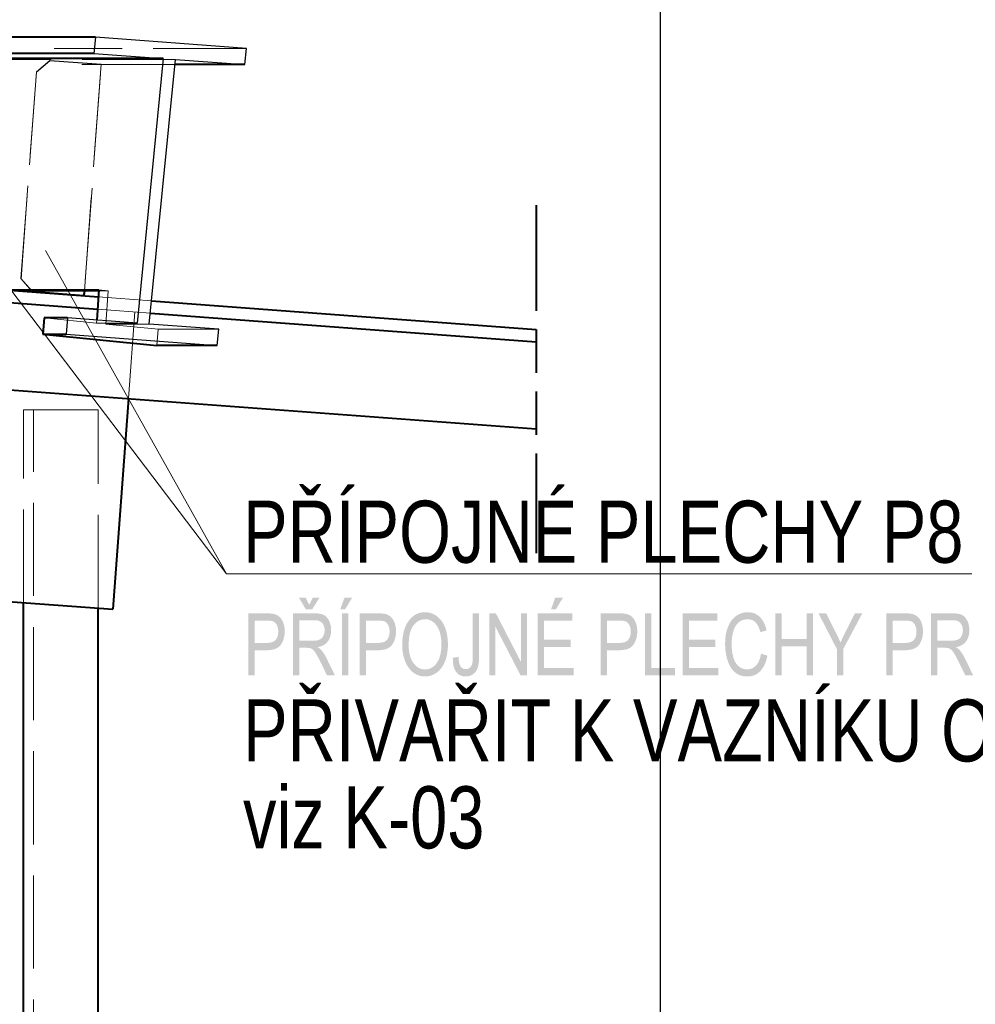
# Model space of a CAD drawing. Header units: metres. Extents: x 217 to 322, y -6 to 53.
# Tile 35 of 39: x 292.04 to 295.12, y 5.55 to 8.72. Entities that reach past the tile are written whole.
import ezdxf

# ---------------------------------------------------------------- set-up
doc = ezdxf.new("R2010")
doc.units = ezdxf.units.M
doc.linetypes.add('__RA_2', pattern=[0.4, 0.3, -0.1])
doc.linetypes.add('__RA_4', pattern=[0.6, 0.3, -0.1, 0, -0.1, 0, -0.1])
doc.layers.add('POPIS', color=7, linetype='Continuous', lineweight=13)
doc.layers.add('Standard', color=7, linetype='Continuous', lineweight=40)
doc.styles.add('ARIAL', font='ARIAL.TTF')

msp = doc.modelspace()

# ---------------------------------------------------------------- hatches: boundary and pattern name
at = {"layer": 'POPIS', "linetype": 'Continuous', "lineweight": 13}
h = msp.add_hatch(color=204, dxfattribs=at)
h.paths.add_polyline_path([(292.9223, 6.61), (292.9223, 6.81), (292.9906, 6.81), (292.9931, 6.81), (292.9955, 6.8099), (292.998, 6.8098), (293.0002, 6.8097), (293.0025, 6.8095), (293.0046, 6.8093), (293.0067, 6.809), (293.0086, 6.8087), (293.0106, 6.8083), (293.0124, 6.8079), (293.0142, 6.8075), (293.0159, 6.807), (293.0175, 6.8065), (293.019, 6.8059), (293.0205, 6.8053), (293.0218, 6.8046), (293.0232, 6.804), (293.0244, 6.8031), (293.0257, 6.8023), (293.0269, 6.8014), (293.0281, 6.8005), (293.0292, 6.7994), (293.0304, 6.7984), (293.0314, 6.7972), (293.0325, 6.796), (293.0335, 6.7947), (293.0345, 6.7933), (293.0354, 6.7919), (293.0364, 6.7905), (293.0372, 6.7889), (293.0381, 6.7873), (293.0389, 6.7856), (293.0405, 6.7822), (293.0417, 6.7786), (293.0429, 6.775), (293.0437, 6.7712), (293.0445, 6.7675), (293.0449, 6.7635), (293.0453, 6.7596), (293.0453, 6.7555), (293.0453, 6.7528), (293.0452, 6.7502), (293.045, 6.7477), (293.0447, 6.7452), (293.0443, 6.7428), (293.0438, 6.7404), (293.0433, 6.7381), (293.0427, 6.7358), (293.042, 6.7336), (293.0412, 6.7315), (293.0404, 6.7293), (293.0394, 6.7273), (293.0384, 6.7253), (293.0372, 6.7233), (293.036, 6.7214), (293.0347, 6.7196), (293.0334, 6.7177), (293.0319, 6.7161), (293.0304, 6.7144), (293.0287, 6.7129), (293.027, 6.7115), (293.0252, 6.7101), (293.0233, 6.7088), (293.0212, 6.7076), (293.0192, 6.7065), (293.017, 6.7055), (293.0147, 6.7045), (293.0123, 6.7037), (293.0099, 6.7028), (293.0073, 6.7022), (293.0048, 6.7015), (293.002, 6.701), (293.004, 6.6998), (293.0058, 6.6985), (293.0076, 6.6972), (293.0091, 6.696), (293.0106, 6.6948), (293.0119, 6.6935), (293.0132, 6.6923), (293.0143, 6.6911), (293.0165, 6.6884), (293.0187, 6.6854), (293.0208, 6.6824), (293.0229, 6.6791), (293.025, 6.6758), (293.0271, 6.6721), (293.0291, 6.6684), (293.0311, 6.6645), (293.0577, 6.61), (293.0323, 6.61), (293.012, 6.6516), (293.0097, 6.6561), (293.0077, 6.6601), (293.0057, 6.6641), (293.0038, 6.6675), (293.002, 6.671), (293.0004, 6.6739), (292.9987, 6.6768), (292.9973, 6.6792), (292.9958, 6.6816), (292.9945, 6.6836), (292.9931, 6.6856), (292.9918, 6.6873), (292.9905, 6.689), (292.9893, 6.6903), (292.9881, 6.6916), (292.9869, 6.6926), (292.9846, 6.6945), (292.9823, 6.6958), (292.98, 6.6972), (292.9776, 6.6979), (292.9768, 6.6982), (292.9756, 6.6983), (292.9745, 6.6985), (292.9731, 6.6986), (292.9717, 6.6988), (292.97, 6.6988), (292.9683, 6.6989), (292.9663, 6.6989), (292.9427, 6.6989), (292.9427, 6.61)], flags=16)
h.paths.add_polyline_path([(292.9427, 6.7218), (292.9865, 6.7218), (292.99, 6.7218), (292.9931, 6.722), (292.9962, 6.7222), (292.9989, 6.7227), (293.0016, 6.7232), (293.004, 6.7239), (293.0063, 6.7246), (293.0083, 6.7255), (293.0102, 6.7264), (293.012, 6.7277), (293.0137, 6.7289), (293.0152, 6.7304), (293.0167, 6.7319), (293.018, 6.7337), (293.0192, 6.7354), (293.0202, 6.7375), (293.0213, 6.7396), (293.022, 6.7417), (293.0228, 6.7439), (293.0233, 6.7461), (293.0238, 6.7484), (293.0241, 6.7507), (293.0243, 6.753), (293.0243, 6.7554), (293.0243, 6.7572), (293.0242, 6.7589), (293.0241, 6.7606), (293.0238, 6.7622), (293.0236, 6.7638), (293.0232, 6.7654), (293.0228, 6.7669), (293.0223, 6.7684), (293.0219, 6.7698), (293.0212, 6.7712), (293.0206, 6.7726), (293.0199, 6.7739), (293.0191, 6.7752), (293.0183, 6.7764), (293.0174, 6.7776), (293.0164, 6.7788), (293.0154, 6.7799), (293.0143, 6.7809), (293.0132, 6.7819), (293.0119, 6.7828), (293.0106, 6.7836), (293.0092, 6.7843), (293.0078, 6.7851), (293.0062, 6.7856), (293.0046, 6.7862), (293.0029, 6.7866), (293.0012, 6.787), (292.9994, 6.7873), (292.9975, 6.7876), (292.9955, 6.7878), (292.9935, 6.7879), (292.9914, 6.7879), (292.9427, 6.7879)])
h.paths.add_polyline_path([(292.975, 6.8373), (292.9865, 6.8606), (293.008, 6.8606), (292.9843, 6.8224), (292.9642, 6.8224), (292.9417, 6.8606), (292.9632, 6.8606)], flags=16)
h = msp.add_hatch(color=204, dxfattribs=at)
h.paths.add_polyline_path([(293.0807, 6.61), (293.0807, 6.81), (293.1011, 6.81), (293.1011, 6.61)], flags=16)
h.paths.add_polyline_path([(293.0746, 6.8224), (293.0885, 6.8606), (293.1133, 6.8606), (293.0902, 6.8224)], flags=16)
h = msp.add_hatch(color=204, dxfattribs=at)
h.paths.add_polyline_path([(293.7108, 6.61), (293.7108, 6.81), (293.8222, 6.81), (293.8222, 6.7864), (293.7312, 6.7864), (293.7312, 6.7253), (293.8164, 6.7253), (293.8164, 6.7016), (293.7312, 6.7016), (293.7312, 6.6336), (293.8257, 6.6336), (293.8257, 6.61)], flags=16)
h.paths.add_polyline_path([(293.7531, 6.8224), (293.7669, 6.8606), (293.7918, 6.8606), (293.7687, 6.8224)], flags=16)
h = msp.add_hatch(color=204, dxfattribs=at)
h.paths.add_polyline_path([(292.7785, 6.61), (292.7785, 6.81), (292.8366, 6.81), (292.8404, 6.81), (292.8438, 6.8099), (292.8472, 6.8098), (292.8501, 6.8095), (292.8531, 6.8093), (292.8555, 6.8089), (292.858, 6.8086), (292.86, 6.8081), (292.8629, 6.8075), (292.8655, 6.8066), (292.8681, 6.8057), (292.8704, 6.8045), (292.8728, 6.8034), (292.875, 6.8019), (292.8771, 6.8005), (292.879, 6.7987), (292.881, 6.797), (292.8827, 6.795), (292.8844, 6.7929), (292.886, 6.7905), (292.8875, 6.7881), (292.8888, 6.7853), (292.8902, 6.7825), (292.8914, 6.7794), (292.8925, 6.7763), (292.8934, 6.7731), (292.8943, 6.7698), (292.8949, 6.7664), (292.8955, 6.763), (292.8958, 6.7594), (292.896, 6.7559), (292.896, 6.7521), (292.896, 6.749), (292.8958, 6.7459), (292.8957, 6.7428), (292.8953, 6.7399), (292.8949, 6.7369), (292.8943, 6.7341), (292.8937, 6.7313), (292.8929, 6.7286), (292.8921, 6.7259), (292.8912, 6.7233), (292.8902, 6.7207), (292.889, 6.7183), (292.8878, 6.7158), (292.8865, 6.7135), (292.8851, 6.7111), (292.8836, 6.7089), (292.882, 6.7067), (292.8801, 6.7048), (292.8782, 6.7029), (292.876, 6.7012), (292.8739, 6.6995), (292.8714, 6.6982), (292.8688, 6.6968), (292.866, 6.6957), (292.8632, 6.6946), (292.8601, 6.6938), (292.8569, 6.6929), (292.8535, 6.6924), (292.85, 6.6918), (292.8463, 6.6915), (292.8425, 6.6913), (292.8384, 6.6913), (292.799, 6.6913), (292.799, 6.61)], flags=16)
h.paths.add_polyline_path([(292.799, 6.7149), (292.8387, 6.7149), (292.8412, 6.7149), (292.8435, 6.715), (292.8458, 6.7152), (292.8479, 6.7155), (292.85, 6.7158), (292.8519, 6.7162), (292.8539, 6.7167), (292.8556, 6.7173), (292.8574, 6.7179), (292.8589, 6.7186), (292.8605, 6.7194), (292.8619, 6.7203), (292.8633, 6.7212), (292.8645, 6.7222), (292.8657, 6.7232), (292.8668, 6.7244), (292.8678, 6.7256), (292.8687, 6.7269), (292.8696, 6.7283), (292.8704, 6.7297), (292.8712, 6.7311), (292.8718, 6.7327), (292.8725, 6.7343), (292.873, 6.7359), (292.8735, 6.7376), (292.8739, 6.7394), (292.8743, 6.7412), (292.8745, 6.7431), (292.8748, 6.7451), (292.8749, 6.7471), (292.8751, 6.7492), (292.8751, 6.7513), (292.8751, 6.7545), (292.8747, 6.7574), (292.8744, 6.7603), (292.8738, 6.763), (292.8732, 6.7657), (292.8723, 6.7681), (292.8714, 6.7706), (292.8702, 6.7728), (292.869, 6.775), (292.8675, 6.7769), (292.8661, 6.7788), (292.8645, 6.7802), (292.8629, 6.7817), (292.8611, 6.7828), (292.8593, 6.7839), (292.8573, 6.7846), (292.8567, 6.7848), (292.8559, 6.785), (292.8551, 6.7852), (292.8542, 6.7854), (292.8533, 6.7855), (292.8522, 6.7857), (292.8512, 6.7858), (292.85, 6.7859), (292.8488, 6.7861), (292.8475, 6.7861), (292.8462, 6.7862), (292.8447, 6.7863), (292.8432, 6.7863), (292.8416, 6.7864), (292.84, 6.7864), (292.8383, 6.7864), (292.799, 6.7864)])
h = msp.add_hatch(color=204, dxfattribs=at)
h.paths.add_polyline_path([(293.1369, 6.61), (293.1369, 6.81), (293.195, 6.81), (293.1988, 6.81), (293.2022, 6.8099), (293.2056, 6.8098), (293.2085, 6.8095), (293.2114, 6.8093), (293.2139, 6.8089), (293.2164, 6.8086), (293.2184, 6.8081), (293.2212, 6.8075), (293.2238, 6.8066), (293.2264, 6.8057), (293.2288, 6.8045), (293.2312, 6.8034), (293.2333, 6.8019), (293.2355, 6.8005), (293.2374, 6.7987), (293.2393, 6.797), (293.241, 6.795), (293.2428, 6.7929), (293.2443, 6.7905), (293.2458, 6.7881), (293.2472, 6.7853), (293.2486, 6.7825), (293.2497, 6.7794), (293.2509, 6.7763), (293.2518, 6.7731), (293.2526, 6.7698), (293.2532, 6.7664), (293.2538, 6.763), (293.2541, 6.7594), (293.2544, 6.7559), (293.2544, 6.7521), (293.2544, 6.749), (293.2542, 6.7459), (293.254, 6.7428), (293.2536, 6.7399), (293.2532, 6.7369), (293.2526, 6.7341), (293.2521, 6.7313), (293.2513, 6.7286), (293.2505, 6.7259), (293.2495, 6.7233), (293.2485, 6.7207), (293.2474, 6.7183), (293.2462, 6.7158), (293.2448, 6.7135), (293.2435, 6.7111), (293.2419, 6.7089), (293.2403, 6.7067), (293.2385, 6.7048), (293.2366, 6.7029), (293.2344, 6.7012), (293.2322, 6.6995), (293.2297, 6.6982), (293.2272, 6.6968), (293.2244, 6.6957), (293.2216, 6.6946), (293.2184, 6.6938), (293.2153, 6.6929), (293.2118, 6.6924), (293.2084, 6.6918), (293.2046, 6.6915), (293.2008, 6.6913), (293.1968, 6.6913), (293.1573, 6.6913), (293.1573, 6.61)], flags=16)
h.paths.add_polyline_path([(293.1573, 6.7149), (293.1971, 6.7149), (293.1996, 6.7149), (293.2018, 6.715), (293.2041, 6.7152), (293.2062, 6.7155), (293.2083, 6.7158), (293.2103, 6.7162), (293.2122, 6.7167), (293.214, 6.7173), (293.2157, 6.7179), (293.2173, 6.7186), (293.2189, 6.7194), (293.2202, 6.7203), (293.2216, 6.7212), (293.2229, 6.7222), (293.2241, 6.7232), (293.2251, 6.7244), (293.2261, 6.7256), (293.2271, 6.7269), (293.228, 6.7283), (293.2287, 6.7297), (293.2295, 6.7311), (293.2302, 6.7327), (293.2308, 6.7343), (293.2313, 6.7359), (293.2318, 6.7376), (293.2322, 6.7394), (293.2326, 6.7412), (293.2329, 6.7431), (293.2331, 6.7451), (293.2333, 6.7471), (293.2334, 6.7492), (293.2334, 6.7513), (293.2334, 6.7545), (293.2331, 6.7574), (293.2328, 6.7603), (293.2322, 6.763), (293.2316, 6.7657), (293.2307, 6.7681), (293.2297, 6.7706), (293.2285, 6.7728), (293.2273, 6.775), (293.2259, 6.7769), (293.2245, 6.7788), (293.2229, 6.7802), (293.2213, 6.7817), (293.2195, 6.7828), (293.2177, 6.7839), (293.2157, 6.7846), (293.215, 6.7848), (293.2142, 6.785), (293.2135, 6.7852), (293.2125, 6.7854), (293.2116, 6.7855), (293.2106, 6.7857), (293.2095, 6.7858), (293.2083, 6.7859), (293.2072, 6.7861), (293.2058, 6.7861), (293.2045, 6.7862), (293.203, 6.7863), (293.2016, 6.7863), (293.2, 6.7864), (293.1984, 6.7864), (293.1967, 6.7864), (293.1573, 6.7864)])
h = msp.add_hatch(color=204, dxfattribs=at)
h.paths.add_polyline_path([(293.2742, 6.7074), (293.2742, 6.7137), (293.2745, 6.7195), (293.2749, 6.7254), (293.2755, 6.731), (293.2761, 6.7365), (293.2771, 6.7417), (293.2781, 6.7469), (293.2794, 6.7518), (293.2806, 6.7567), (293.2822, 6.7612), (293.2839, 6.7657), (293.2858, 6.7699), (293.2877, 6.7741), (293.29, 6.778), (293.2922, 6.7818), (293.2948, 6.7854), (293.2974, 6.7889), (293.3001, 6.792), (293.3029, 6.795), (293.3058, 6.7977), (293.3088, 6.8003), (293.3119, 6.8025), (293.315, 6.8047), (293.3183, 6.8065), (293.3217, 6.8082), (293.3252, 6.8096), (293.3287, 6.8109), (293.3324, 6.8118), (293.3361, 6.8126), (293.3399, 6.8131), (293.3438, 6.8135), (293.3479, 6.8135), (293.3506, 6.8135), (293.3532, 6.8133), (293.3558, 6.8131), (293.3583, 6.8127), (293.3608, 6.8123), (293.3633, 6.8117), (293.3657, 6.811), (293.3682, 6.8102), (293.3706, 6.8094), (293.3729, 6.8083), (293.3752, 6.8073), (293.3775, 6.8061), (293.3798, 6.8048), (293.382, 6.8034), (293.3842, 6.8019), (293.3863, 6.8003), (293.3885, 6.7986), (293.3905, 6.7968), (293.3925, 6.795), (293.3944, 6.793), (293.3962, 6.791), (293.398, 6.7889), (293.3998, 6.7868), (293.4014, 6.7845), (293.403, 6.7821), (293.4045, 6.7797), (293.406, 6.7772), (293.4074, 6.7746), (293.4088, 6.772), (293.41, 6.7692), (293.4113, 6.7664), (293.4124, 6.7634), (293.4135, 6.7604), (293.4145, 6.7574), (293.4155, 6.7543), (293.4163, 6.7512), (293.4172, 6.748), (293.4179, 6.7448), (293.4186, 6.7415), (293.4191, 6.7382), (293.4197, 6.7348), (293.4201, 6.7314), (293.4205, 6.7279), (293.4208, 6.7244), (293.4211, 6.7208), (293.4212, 6.7172), (293.4214, 6.7135), (293.4214, 6.7097), (293.4214, 6.706), (293.4212, 6.7022), (293.4211, 6.6985), (293.4208, 6.6949), (293.4205, 6.6913), (293.42, 6.6878), (293.4196, 6.6843), (293.419, 6.6809), (293.4184, 6.6775), (293.4177, 6.6742), (293.4169, 6.6709), (293.4161, 6.6677), (293.4152, 6.6645), (293.4141, 6.6614), (293.4131, 6.6583), (293.4119, 6.6553), (293.4107, 6.6523), (293.4094, 6.6495), (293.4081, 6.6467), (293.4067, 6.6441), (293.4053, 6.6414), (293.4037, 6.639), (293.4022, 6.6365), (293.4005, 6.6343), (293.3988, 6.632), (293.397, 6.6299), (293.3952, 6.6278), (293.3933, 6.6259), (293.3914, 6.624), (293.3894, 6.6223), (293.3873, 6.6205), (293.3852, 6.619), (293.383, 6.6175), (293.3808, 6.6161), (293.3786, 6.6148), (293.3763, 6.6136), (293.3741, 6.6124), (293.3718, 6.6115), (293.3695, 6.6105), (293.3672, 6.6097), (293.3648, 6.609), (293.3624, 6.6084), (293.3601, 6.6078), (293.3576, 6.6074), (293.3552, 6.607), (293.3528, 6.6068), (293.3503, 6.6067), (293.3478, 6.6067), (293.3451, 6.6067), (293.3424, 6.6069), (293.3398, 6.6071), (293.3372, 6.6075), (293.3346, 6.6079), (293.3321, 6.6086), (293.3296, 6.6092), (293.3272, 6.6101), (293.3248, 6.6109), (293.3224, 6.612), (293.3201, 6.613), (293.3178, 6.6143), (293.3155, 6.6156), (293.3133, 6.6171), (293.3111, 6.6186), (293.3089, 6.6203), (293.3068, 6.622), (293.3048, 6.6239), (293.3028, 6.6257), (293.3009, 6.6277), (293.299, 6.6298), (293.2973, 6.6319), (293.2955, 6.6341), (293.2939, 6.6364), (293.2923, 6.6387), (293.2908, 6.6412), (293.2893, 6.6437), (293.288, 6.6463), (293.2866, 6.649), (293.2854, 6.6518), (293.2841, 6.6546), (293.283, 6.6575), (293.2819, 6.6605), (293.281, 6.6635), (293.28, 6.6665), (293.2792, 6.6695), (293.2783, 6.6725), (293.2776, 6.6756), (293.277, 6.6787), (293.2764, 6.6818), (293.2759, 6.6849), (293.2754, 6.6881), (293.275, 6.6912), (293.2748, 6.6944), (293.2745, 6.6976), (293.2743, 6.7009), (293.2742, 6.7041)], flags=16)
h.paths.add_polyline_path([(293.2952, 6.7071), (293.2952, 6.7026), (293.2954, 6.6983), (293.2957, 6.694), (293.2961, 6.69), (293.2966, 6.6859), (293.2973, 6.6821), (293.298, 6.6783), (293.2989, 6.6748), (293.2999, 6.6712), (293.301, 6.6679), (293.3022, 6.6646), (293.3036, 6.6615), (293.305, 6.6584), (293.3067, 6.6556), (293.3083, 6.6528), (293.3102, 6.6502), (293.312, 6.6476), (293.314, 6.6453), (293.316, 6.643), (293.3181, 6.6411), (293.3202, 6.6391), (293.3224, 6.6375), (293.3247, 6.6359), (293.327, 6.6346), (293.3294, 6.6333), (293.3318, 6.6323), (293.3343, 6.6313), (293.3369, 6.6307), (293.3395, 6.63), (293.3422, 6.6297), (293.3449, 6.6294), (293.3477, 6.6294), (293.3506, 6.6294), (293.3533, 6.6297), (293.356, 6.63), (293.3587, 6.6307), (293.3613, 6.6313), (293.3638, 6.6323), (293.3663, 6.6333), (293.3686, 6.6346), (293.371, 6.6359), (293.3732, 6.6376), (293.3755, 6.6392), (293.3776, 6.6412), (293.3797, 6.6431), (293.3817, 6.6454), (293.3837, 6.6477), (293.3855, 6.6504), (293.3874, 6.653), (293.389, 6.6559), (293.3906, 6.6588), (293.392, 6.662), (293.3934, 6.6651), (293.3946, 6.6686), (293.3957, 6.672), (293.3967, 6.6758), (293.3976, 6.6795), (293.3983, 6.6835), (293.399, 6.6875), (293.3995, 6.6918), (293.3999, 6.696), (293.4001, 6.7006), (293.4004, 6.7051), (293.4004, 6.71), (293.4004, 6.713), (293.4003, 6.716), (293.4002, 6.7189), (293.4, 6.7218), (293.3998, 6.7246), (293.3995, 6.7274), (293.3992, 6.7301), (293.3988, 6.7328), (293.3984, 6.7355), (293.3979, 6.738), (293.3974, 6.7406), (293.3968, 6.7431), (293.3962, 6.7455), (293.3955, 6.7479), (293.3948, 6.7503), (293.394, 6.7526), (293.3932, 6.7548), (293.3924, 6.757), (293.3915, 6.7591), (293.3905, 6.7612), (293.3895, 6.7632), (293.3884, 6.7651), (293.3874, 6.7669), (293.3862, 6.7687), (293.3851, 6.7705), (293.3838, 6.7721), (293.3825, 6.7738), (293.3812, 6.7753), (293.3799, 6.7768), (293.3784, 6.7781), (293.377, 6.7795), (293.3754, 6.7808), (293.3739, 6.782), (293.3724, 6.7831), (293.3708, 6.7842), (293.3692, 6.7852), (293.3675, 6.7861), (293.3659, 6.7869), (293.3642, 6.7877), (293.3625, 6.7883), (293.3608, 6.7889), (293.359, 6.7894), (293.3572, 6.7899), (293.3554, 6.7902), (293.3536, 6.7905), (293.3518, 6.7906), (293.3499, 6.7908), (293.348, 6.7908), (293.3453, 6.7908), (293.3427, 6.7905), (293.3401, 6.7902), (293.3376, 6.7896), (293.3351, 6.789), (293.3326, 6.7881), (293.3302, 6.7872), (293.3279, 6.786), (293.3256, 6.7848), (293.3233, 6.7833), (293.3211, 6.7818), (293.319, 6.78), (293.3168, 6.7781), (293.3148, 6.776), (293.3127, 6.7739), (293.3108, 6.7715), (293.3088, 6.7691), (293.3071, 6.7663), (293.3054, 6.7635), (293.304, 6.7603), (293.3025, 6.757), (293.3013, 6.7534), (293.3001, 6.7498), (293.2991, 6.7458), (293.2981, 6.7417), (293.2974, 6.7373), (293.2967, 6.7329), (293.2962, 6.728), (293.2957, 6.7232), (293.2954, 6.718), (293.2952, 6.7127)])
for points in [[(293.4372, 6.6667), (293.4556, 6.6699), (293.4557, 6.6671), (293.4559, 6.6644), (293.456, 6.6618), (293.4563, 6.6594), (293.4566, 6.657), (293.4569, 6.6548), (293.4572, 6.6527), (293.4576, 6.6507), (293.4581, 6.6488), (293.4585, 6.647), (293.459, 6.6453), (293.4596, 6.6438), (293.4602, 6.6423), (293.4608, 6.641), (293.4615, 6.6398), (293.4622, 6.6387), (293.463, 6.6377), (293.4638, 6.6367), (293.4646, 6.6358), (293.4654, 6.635), (293.4663, 6.6342), (293.4673, 6.6336), (293.4682, 6.6329), (293.4692, 6.6324), (293.4702, 6.6319), (293.4713, 6.6315), (293.4724, 6.6311), (293.4736, 6.6308), (293.4747, 6.6306), (293.476, 6.6304), (293.4772, 6.6303), (293.4785, 6.6303), (293.4804, 6.6303), (293.4822, 6.6306), (293.484, 6.6309), (293.4856, 6.6314), (293.4873, 6.632), (293.4888, 6.6329), (293.4903, 6.6337), (293.4917, 6.6349), (293.4931, 6.636), (293.4943, 6.6373), (293.4954, 6.6387), (293.4964, 6.6402), (293.4974, 6.6418), (293.4981, 6.6435), (293.4988, 6.6453), (293.4994, 6.6473), (293.4999, 6.6492), (293.5003, 6.6518), (293.5007, 6.6543), (293.5009, 6.6574), (293.5012, 6.6606), (293.5013, 6.6643), (293.5015, 6.668), (293.5015, 6.6723), (293.5015, 6.81), (293.5219, 6.81), (293.5219, 6.6738), (293.5219, 6.6706), (293.5218, 6.6677), (293.5217, 6.6647), (293.5216, 6.6619), (293.5214, 6.6591), (293.5212, 6.6565), (293.521, 6.6539), (293.5207, 6.6515), (293.5204, 6.6491), (293.52, 6.6468), (293.5197, 6.6446), (293.5192, 6.6425), (293.5188, 6.6404), (293.5183, 6.6385), (293.5178, 6.6366), (293.5172, 6.6349), (293.516, 6.6315), (293.5145, 6.6284), (293.513, 6.6254), (293.5112, 6.6228), (293.5093, 6.6201), (293.5071, 6.6179), (293.5049, 6.6157), (293.5024, 6.6139), (293.4998, 6.6121), (293.4971, 6.6107), (293.4943, 6.6094), (293.4914, 6.6085), (293.4884, 6.6076), (293.4852, 6.6071), (293.482, 6.6067), (293.4786, 6.6067), (293.476, 6.6067), (293.4737, 6.6069), (293.4713, 6.6071), (293.469, 6.6076), (293.4668, 6.6081), (293.4647, 6.6088), (293.4626, 6.6095), (293.4607, 6.6104), (293.4588, 6.6114), (293.457, 6.6126), (293.4552, 6.6137), (293.4535, 6.6152), (293.4519, 6.6166), (293.4504, 6.6182), (293.4489, 6.6199), (293.4476, 6.6218), (293.4462, 6.6236), (293.445, 6.6258), (293.4439, 6.6279), (293.4429, 6.6302), (293.4419, 6.6326), (293.4411, 6.6352), (293.4402, 6.6377), (293.4396, 6.6405), (293.4389, 6.6433), (293.4385, 6.6464), (293.438, 6.6494), (293.4377, 6.6527), (293.4374, 6.6559), (293.4373, 6.6594), (293.4372, 6.6629)], [(293.5549, 6.61), (293.5549, 6.81), (293.5758, 6.81), (293.6567, 6.6529), (293.6567, 6.81), (293.6762, 6.81), (293.6762, 6.61), (293.6553, 6.61), (293.5744, 6.7671), (293.5744, 6.61)], [(294.056, 6.61), (294.056, 6.81), (294.0764, 6.81), (294.0764, 6.6336), (294.1521, 6.6336), (294.1521, 6.61)], [(294.1768, 6.61), (294.1768, 6.81), (294.2882, 6.81), (294.2882, 6.7864), (294.1972, 6.7864), (294.1972, 6.7253), (294.2824, 6.7253), (294.2824, 6.7016), (294.1972, 6.7016), (294.1972, 6.6336), (294.2917, 6.6336), (294.2917, 6.61)], [(294.4295, 6.6802), (294.4499, 6.6736), (294.4491, 6.6695), (294.4481, 6.6656), (294.4471, 6.6618), (294.446, 6.6582), (294.4449, 6.6546), (294.4436, 6.6513), (294.4423, 6.6479), (294.4409, 6.6448), (294.4395, 6.6417), (294.4379, 6.6388), (294.4363, 6.636), (294.4345, 6.6333), (294.4327, 6.6307), (294.4308, 6.6283), (294.4289, 6.6259), (294.4268, 6.6238), (294.4247, 6.6216), (294.4226, 6.6198), (294.4204, 6.6179), (294.418, 6.6163), (294.4157, 6.6147), (294.4133, 6.6133), (294.4109, 6.612), (294.4083, 6.6109), (294.4058, 6.6099), (294.4031, 6.6091), (294.4005, 6.6083), (294.3977, 6.6077), (294.3949, 6.6072), (294.392, 6.6069), (294.3892, 6.6067), (294.3862, 6.6067), (294.3831, 6.6067), (294.3801, 6.6069), (294.3771, 6.6071), (294.3743, 6.6075), (294.3715, 6.6079), (294.3688, 6.6085), (294.3661, 6.6091), (294.3636, 6.6099), (294.3611, 6.6108), (294.3587, 6.6118), (294.3563, 6.6128), (294.3541, 6.6141), (294.3518, 6.6153), (294.3497, 6.6167), (294.3477, 6.6182), (294.3457, 6.6198), (294.3438, 6.6215), (294.3419, 6.6233), (294.3401, 6.6251), (294.3384, 6.6272), (294.3367, 6.6292), (294.3351, 6.6314), (294.3335, 6.6336), (294.332, 6.6359), (294.3305, 6.6383), (294.3291, 6.6409), (294.3278, 6.6435), (294.3265, 6.6462), (294.3253, 6.649), (294.3241, 6.6519), (294.323, 6.6548), (294.322, 6.658), (294.321, 6.6611), (294.3201, 6.6643), (294.3192, 6.6674), (294.3184, 6.6707), (294.3177, 6.6739), (294.317, 6.6772), (294.3164, 6.6805), (294.3159, 6.6839), (294.3154, 6.6872), (294.315, 6.6906), (294.3146, 6.694), (294.3143, 6.6975), (294.3141, 6.701), (294.314, 6.7045), (294.3138, 6.708), (294.3138, 6.7116), (294.3138, 6.7155), (294.314, 6.7193), (294.3141, 6.7231), (294.3144, 6.7267), (294.3147, 6.7304), (294.3151, 6.7339), (294.3156, 6.7374), (294.3161, 6.7408), (294.3167, 6.7443), (294.3174, 6.7475), (294.3182, 6.7508), (294.319, 6.754), (294.3199, 6.7571), (294.3209, 6.7602), (294.3219, 6.7632), (294.323, 6.7661), (294.3242, 6.769), (294.3255, 6.7717), (294.3267, 6.7745), (294.3281, 6.777), (294.3295, 6.7796), (294.331, 6.782), (294.3325, 6.7844), (294.3342, 6.7866), (294.3358, 6.7888), (294.3375, 6.7908), (294.3393, 6.7928), (294.3412, 6.7947), (294.3431, 6.7966), (294.3451, 6.7982), (294.3471, 6.7999), (294.3492, 6.8014), (294.3513, 6.8029), (294.3535, 6.8043), (294.3556, 6.8056), (294.3579, 6.8067), (294.3601, 6.8079), (294.3624, 6.8088), (294.3646, 6.8097), (294.367, 6.8105), (294.3693, 6.8113), (294.3717, 6.8118), (294.3741, 6.8124), (294.3765, 6.8128), (294.379, 6.8131), (294.3815, 6.8133), (294.3839, 6.8135), (294.3865, 6.8135), (294.3894, 6.8135), (294.3922, 6.8133), (294.3949, 6.813), (294.3976, 6.8126), (294.4002, 6.8121), (294.4028, 6.8114), (294.4053, 6.8107), (294.4078, 6.8097), (294.4102, 6.8087), (294.4125, 6.8075), (294.4148, 6.8064), (294.417, 6.8049), (294.4192, 6.8035), (294.4213, 6.8018), (294.4234, 6.8001), (294.4253, 6.7982), (294.4273, 6.7963), (294.4291, 6.7942), (294.431, 6.7921), (294.4326, 6.7898), (294.4343, 6.7875), (294.4358, 6.785), (294.4373, 6.7825), (294.4387, 6.7798), (294.4401, 6.7771), (294.4413, 6.7743), (294.4425, 6.7714), (294.4436, 6.7683), (294.4447, 6.7652), (294.4456, 6.762), (294.4465, 6.7587), (294.4473, 6.7552), (294.4272, 6.7491), (294.4266, 6.7518), (294.4258, 6.7544), (294.4251, 6.7569), (294.4243, 6.7593), (294.4234, 6.7616), (294.4225, 6.7638), (294.4216, 6.7659), (294.4207, 6.7679), (294.4197, 6.7699), (294.4187, 6.7717), (294.4176, 6.7735), (294.4165, 6.7751), (294.4154, 6.7767), (294.4142, 6.7782), (294.413, 6.7796), (294.4117, 6.7809), (294.4104, 6.7821), (294.4091, 6.7832), (294.4077, 6.7843), (294.4063, 6.7852), (294.4048, 6.7861), (294.4033, 6.7869), (294.4018, 6.7877), (294.4002, 6.7883), (294.3986, 6.7889), (294.3969, 6.7894), (294.3952, 6.7899), (294.3935, 6.7902), (294.3917, 6.7905), (294.3899, 6.7906), (294.388, 6.7908), (294.3861, 6.7908), (294.3839, 6.7908), (294.3817, 6.7906), (294.3796, 6.7905), (294.3776, 6.7901), (294.3755, 6.7898), (294.3736, 6.7893), (294.3716, 6.7887), (294.3698, 6.788), (294.3679, 6.7874), (294.3662, 6.7865), (294.3644, 6.7856), (294.3627, 6.7846), (294.3611, 6.7836), (294.3595, 6.7824), (294.3579, 6.7811), (294.3564, 6.7798), (294.3549, 6.7784), (294.3535, 6.7769), (294.3522, 6.7754), (294.3509, 6.7738), (294.3496, 6.7721), (294.3485, 6.7704), (294.3473, 6.7687), (294.3463, 6.7668), (294.3452, 6.765), (294.3443, 6.763), (294.3433, 6.761), (294.3425, 6.7589), (294.3417, 6.7569), (294.341, 6.7546), (294.3403, 6.7524), (294.3397, 6.7501), (294.3385, 6.7455), (294.3375, 6.7407), (294.3366, 6.736), (294.336, 6.7312), (294.3354, 6.7264), (294.3351, 6.7215), (294.3348, 6.7167), (294.3348, 6.7117), (294.3348, 6.7085), (294.3349, 6.7055), (294.335, 6.7024), (294.3352, 6.6994), (294.3354, 6.6964), (294.3356, 6.6935), (294.3359, 6.6906), (294.3363, 6.6878), (294.3366, 6.6851), (294.3371, 6.6824), (294.3375, 6.6797), (294.338, 6.6771), (294.3386, 6.6745), (294.3392, 6.6721), (294.3398, 6.6696), (294.3406, 6.6672), (294.3413, 6.6648), (294.3421, 6.6626), (294.3429, 6.6604), (294.3438, 6.6583), (294.3447, 6.6562), (294.3457, 6.6543), (294.3467, 6.6524), (294.3479, 6.6506), (294.349, 6.6488), (294.3502, 6.6472), (294.3514, 6.6456), (294.3527, 6.6441), (294.354, 6.6426), (294.3554, 6.6413), (294.3568, 6.64), (294.3583, 6.6388), (294.3598, 6.6376), (294.3614, 6.6366), (294.3629, 6.6355), (294.3645, 6.6347), (294.3661, 6.6338), (294.3677, 6.6331), (294.3693, 6.6323), (294.3709, 6.6317), (294.3725, 6.6311), (294.3742, 6.6307), (294.3759, 6.6302), (294.3776, 6.63), (294.3792, 6.6297), (294.381, 6.6295), (294.3827, 6.6294), (294.3845, 6.6294), (294.3866, 6.6294), (294.3886, 6.6296), (294.3907, 6.6298), (294.3927, 6.6302), (294.3947, 6.6306), (294.3965, 6.6312), (294.3984, 6.6318), (294.4002, 6.6326), (294.4021, 6.6334), (294.4038, 6.6344), (294.4055, 6.6354), (294.4072, 6.6366), (294.4088, 6.6378), (294.4104, 6.6392), (294.4119, 6.6406), (294.4134, 6.6422), (294.4149, 6.6438), (294.4163, 6.6456), (294.4176, 6.6474), (294.4189, 6.6494), (294.4201, 6.6514), (294.4212, 6.6535), (294.4224, 6.6557), (294.4234, 6.6581), (294.4244, 6.6605), (294.4252, 6.663), (294.4261, 6.6656), (294.4269, 6.6684), (294.4276, 6.6712), (294.4283, 6.6741), (294.4289, 6.6771)], [(294.4758, 6.61), (294.4758, 6.81), (294.4962, 6.81), (294.4962, 6.7278), (294.5759, 6.7278), (294.5759, 6.81), (294.5963, 6.81), (294.5963, 6.61), (294.5759, 6.61), (294.5759, 6.7042), (294.4962, 6.7042), (294.4962, 6.61)], [(294.6736, 6.61), (294.6736, 6.6947), (294.6143, 6.81), (294.6391, 6.81), (294.6694, 6.7497), (294.6736, 6.7413), (294.6776, 6.7328), (294.6815, 6.7244), (294.6851, 6.7159), (294.6868, 6.7198), (294.6888, 6.7239), (294.6907, 6.7281), (294.6928, 6.7325), (294.6949, 6.7369), (294.6971, 6.7416), (294.6994, 6.7463), (294.7019, 6.7512), (294.7317, 6.81), (294.7555, 6.81), (294.694, 6.6947), (294.694, 6.61)]]:
    msp.add_hatch(color=204, dxfattribs=at).paths.add_polyline_path(points, flags=16)
h = msp.add_hatch(color=204, dxfattribs=at)
h.paths.add_polyline_path([(293.9134, 6.61), (293.9134, 6.81), (293.9715, 6.81), (293.9753, 6.81), (293.9787, 6.8099), (293.9821, 6.8098), (293.985, 6.8095), (293.9879, 6.8093), (293.9904, 6.8089), (293.9929, 6.8086), (293.9949, 6.8081), (293.9977, 6.8075), (294.0003, 6.8066), (294.0029, 6.8057), (294.0053, 6.8045), (294.0077, 6.8034), (294.0098, 6.8019), (294.012, 6.8005), (294.0139, 6.7987), (294.0158, 6.797), (294.0175, 6.795), (294.0193, 6.7929), (294.0208, 6.7905), (294.0223, 6.7881), (294.0237, 6.7853), (294.0251, 6.7825), (294.0262, 6.7794), (294.0274, 6.7763), (294.0283, 6.7731), (294.0291, 6.7698), (294.0297, 6.7664), (294.0303, 6.763), (294.0306, 6.7594), (294.0309, 6.7559), (294.0309, 6.7521), (294.0309, 6.749), (294.0307, 6.7459), (294.0305, 6.7428), (294.0301, 6.7399), (294.0297, 6.7369), (294.0291, 6.7341), (294.0286, 6.7313), (294.0278, 6.7286), (294.027, 6.7259), (294.026, 6.7233), (294.025, 6.7207), (294.0239, 6.7183), (294.0227, 6.7158), (294.0213, 6.7135), (294.02, 6.7111), (294.0184, 6.7089), (294.0168, 6.7067), (294.015, 6.7048), (294.0131, 6.7029), (294.0109, 6.7012), (294.0087, 6.6995), (294.0062, 6.6982), (294.0037, 6.6968), (294.0009, 6.6957), (293.9981, 6.6946), (293.9949, 6.6938), (293.9918, 6.6929), (293.9883, 6.6924), (293.9849, 6.6918), (293.9811, 6.6915), (293.9773, 6.6913), (293.9733, 6.6913), (293.9338, 6.6913), (293.9338, 6.61)], flags=16)
h.paths.add_polyline_path([(293.9338, 6.7149), (293.9736, 6.7149), (293.976, 6.7149), (293.9783, 6.715), (293.9806, 6.7152), (293.9827, 6.7155), (293.9848, 6.7158), (293.9868, 6.7162), (293.9887, 6.7167), (293.9905, 6.7173), (293.9922, 6.7179), (293.9938, 6.7186), (293.9954, 6.7194), (293.9967, 6.7203), (293.9981, 6.7212), (293.9994, 6.7222), (294.0006, 6.7232), (294.0016, 6.7244), (294.0026, 6.7256), (294.0036, 6.7269), (294.0045, 6.7283), (294.0052, 6.7297), (294.006, 6.7311), (294.0067, 6.7327), (294.0073, 6.7343), (294.0078, 6.7359), (294.0083, 6.7376), (294.0087, 6.7394), (294.0091, 6.7412), (294.0094, 6.7431), (294.0096, 6.7451), (294.0098, 6.7471), (294.0099, 6.7492), (294.0099, 6.7513), (294.0099, 6.7545), (294.0096, 6.7574), (294.0093, 6.7603), (294.0087, 6.763), (294.0081, 6.7657), (294.0072, 6.7681), (294.0062, 6.7706), (294.005, 6.7728), (294.0038, 6.775), (294.0024, 6.7769), (294.001, 6.7788), (293.9994, 6.7802), (293.9978, 6.7817), (293.996, 6.7828), (293.9942, 6.7839), (293.9922, 6.7846), (293.9915, 6.7848), (293.9907, 6.785), (293.99, 6.7852), (293.989, 6.7854), (293.9881, 6.7855), (293.9871, 6.7857), (293.986, 6.7858), (293.9848, 6.7859), (293.9837, 6.7861), (293.9823, 6.7861), (293.981, 6.7862), (293.9796, 6.7863), (293.9781, 6.7863), (293.9765, 6.7864), (293.9749, 6.7864), (293.9732, 6.7864), (293.9338, 6.7864)])
h = msp.add_hatch(color=204, dxfattribs=at)
h.paths.add_polyline_path([(294.8333, 6.61), (294.8333, 6.81), (294.8914, 6.81), (294.8952, 6.81), (294.8986, 6.8099), (294.902, 6.8098), (294.9049, 6.8095), (294.9078, 6.8093), (294.9103, 6.8089), (294.9128, 6.8086), (294.9148, 6.8081), (294.9176, 6.8075), (294.9202, 6.8066), (294.9228, 6.8057), (294.9252, 6.8045), (294.9276, 6.8034), (294.9297, 6.8019), (294.9319, 6.8005), (294.9338, 6.7987), (294.9357, 6.797), (294.9374, 6.795), (294.9392, 6.7929), (294.9407, 6.7905), (294.9423, 6.7881), (294.9436, 6.7853), (294.945, 6.7825), (294.9461, 6.7794), (294.9473, 6.7763), (294.9482, 6.7731), (294.9491, 6.7698), (294.9496, 6.7664), (294.9502, 6.763), (294.9505, 6.7594), (294.9508, 6.7559), (294.9508, 6.7521), (294.9508, 6.749), (294.9506, 6.7459), (294.9504, 6.7428), (294.95, 6.7399), (294.9496, 6.7369), (294.9491, 6.7341), (294.9485, 6.7313), (294.9477, 6.7286), (294.9469, 6.7259), (294.9459, 6.7233), (294.9449, 6.7207), (294.9438, 6.7183), (294.9426, 6.7158), (294.9412, 6.7135), (294.9399, 6.7111), (294.9383, 6.7089), (294.9367, 6.7067), (294.9349, 6.7048), (294.933, 6.7029), (294.9308, 6.7012), (294.9286, 6.6995), (294.9261, 6.6982), (294.9236, 6.6968), (294.9208, 6.6957), (294.918, 6.6946), (294.9148, 6.6938), (294.9117, 6.6929), (294.9082, 6.6924), (294.9048, 6.6918), (294.901, 6.6915), (294.8973, 6.6913), (294.8932, 6.6913), (294.8537, 6.6913), (294.8537, 6.61)], flags=16)
h.paths.add_polyline_path([(294.8537, 6.7149), (294.8935, 6.7149), (294.896, 6.7149), (294.8982, 6.715), (294.9005, 6.7152), (294.9026, 6.7155), (294.9048, 6.7158), (294.9067, 6.7162), (294.9086, 6.7167), (294.9104, 6.7173), (294.9121, 6.7179), (294.9137, 6.7186), (294.9153, 6.7194), (294.9167, 6.7203), (294.9181, 6.7212), (294.9193, 6.7222), (294.9205, 6.7232), (294.9215, 6.7244), (294.9226, 6.7256), (294.9235, 6.7269), (294.9244, 6.7283), (294.9252, 6.7297), (294.9259, 6.7311), (294.9266, 6.7327), (294.9272, 6.7343), (294.9277, 6.7359), (294.9283, 6.7376), (294.9286, 6.7394), (294.929, 6.7412), (294.9293, 6.7431), (294.9296, 6.7451), (294.9297, 6.7471), (294.9298, 6.7492), (294.9298, 6.7513), (294.9298, 6.7545), (294.9295, 6.7574), (294.9292, 6.7603), (294.9286, 6.763), (294.928, 6.7657), (294.9271, 6.7681), (294.9262, 6.7706), (294.9249, 6.7728), (294.9237, 6.775), (294.9223, 6.7769), (294.9209, 6.7788), (294.9193, 6.7802), (294.9177, 6.7817), (294.9159, 6.7828), (294.9141, 6.7839), (294.9121, 6.7846), (294.9114, 6.7848), (294.9107, 6.785), (294.9099, 6.7852), (294.909, 6.7854), (294.908, 6.7855), (294.907, 6.7857), (294.9059, 6.7858), (294.9048, 6.7859), (294.9036, 6.7861), (294.9022, 6.7861), (294.9009, 6.7862), (294.8995, 6.7863), (294.898, 6.7863), (294.8964, 6.7864), (294.8948, 6.7864), (294.8931, 6.7864), (294.8537, 6.7864)])
h = msp.add_hatch(color=204, dxfattribs=at)
h.paths.add_polyline_path([(294.9771, 6.61), (294.9771, 6.81), (295.0453, 6.81), (295.0479, 6.81), (295.0503, 6.8099), (295.0527, 6.8098), (295.055, 6.8097), (295.0572, 6.8095), (295.0593, 6.8093), (295.0615, 6.809), (295.0634, 6.8087), (295.0654, 6.8083), (295.0672, 6.8079), (295.069, 6.8075), (295.0706, 6.807), (295.0723, 6.8065), (295.0738, 6.8059), (295.0752, 6.8053), (295.0766, 6.8046), (295.0779, 6.804), (295.0792, 6.8031), (295.0805, 6.8023), (295.0817, 6.8014), (295.0829, 6.8005), (295.084, 6.7994), (295.0851, 6.7984), (295.0862, 6.7972), (295.0873, 6.796), (295.0883, 6.7947), (295.0893, 6.7933), (295.0902, 6.7919), (295.0911, 6.7905), (295.092, 6.7889), (295.0929, 6.7873), (295.0937, 6.7856), (295.0953, 6.7822), (295.0965, 6.7786), (295.0977, 6.775), (295.0985, 6.7712), (295.0993, 6.7675), (295.0997, 6.7635), (295.1001, 6.7596), (295.1001, 6.7555), (295.1001, 6.7528), (295.0999, 6.7502), (295.0997, 6.7477), (295.0994, 6.7452), (295.0991, 6.7428), (295.0986, 6.7404), (295.0981, 6.7381), (295.0974, 6.7358), (295.0968, 6.7336), (295.0959, 6.7315), (295.0951, 6.7293), (295.0941, 6.7273), (295.0931, 6.7253), (295.092, 6.7233), (295.0908, 6.7214), (295.0895, 6.7196), (295.0882, 6.7177), (295.0867, 6.7161), (295.0852, 6.7144), (295.0835, 6.7129), (295.0818, 6.7115), (295.0799, 6.7101), (295.0781, 6.7088), (295.076, 6.7076), (295.074, 6.7065), (295.0717, 6.7055), (295.0695, 6.7045), (295.0671, 6.7037), (295.0647, 6.7028), (295.0621, 6.7022), (295.0595, 6.7015), (295.0568, 6.701), (295.0588, 6.6998), (295.0605, 6.6985), (295.0623, 6.6972), (295.0639, 6.696), (295.0654, 6.6948), (295.0667, 6.6935), (295.068, 6.6923), (295.069, 6.6911), (295.0713, 6.6884), (295.0734, 6.6854), (295.0756, 6.6824), (295.0777, 6.6791), (295.0798, 6.6758), (295.0819, 6.6721), (295.0839, 6.6684), (295.0859, 6.6645), (295.1125, 6.61), (295.0871, 6.61), (295.0667, 6.6516), (295.0645, 6.6561), (295.0625, 6.6601), (295.0604, 6.6641), (295.0586, 6.6675), (295.0568, 6.671), (295.0551, 6.6739), (295.0535, 6.6768), (295.052, 6.6792), (295.0506, 6.6816), (295.0492, 6.6836), (295.0479, 6.6856), (295.0466, 6.6873), (295.0453, 6.689), (295.044, 6.6903), (295.0428, 6.6916), (295.0417, 6.6926), (295.0394, 6.6945), (295.0371, 6.6958), (295.0348, 6.6972), (295.0324, 6.6979), (295.0315, 6.6982), (295.0304, 6.6983), (295.0293, 6.6985), (295.0278, 6.6986), (295.0264, 6.6988), (295.0247, 6.6988), (295.023, 6.6989), (295.0211, 6.6989), (294.9975, 6.6989), (294.9975, 6.61)], flags=16)
h.paths.add_polyline_path([(294.9975, 6.7218), (295.0412, 6.7218), (295.0447, 6.7218), (295.0478, 6.722), (295.0509, 6.7222), (295.0536, 6.7227), (295.0564, 6.7232), (295.0587, 6.7239), (295.0611, 6.7246), (295.063, 6.7255), (295.065, 6.7264), (295.0667, 6.7277), (295.0685, 6.7289), (295.07, 6.7304), (295.0715, 6.7319), (295.0727, 6.7337), (295.074, 6.7354), (295.075, 6.7375), (295.076, 6.7396), (295.0768, 6.7417), (295.0776, 6.7439), (295.0781, 6.7461), (295.0786, 6.7484), (295.0788, 6.7507), (295.0791, 6.753), (295.0791, 6.7554), (295.0791, 6.7572), (295.079, 6.7589), (295.0788, 6.7606), (295.0786, 6.7622), (295.0783, 6.7638), (295.078, 6.7654), (295.0776, 6.7669), (295.0771, 6.7684), (295.0766, 6.7698), (295.076, 6.7712), (295.0754, 6.7726), (295.0746, 6.7739), (295.0739, 6.7752), (295.073, 6.7764), (295.0722, 6.7776), (295.0712, 6.7788), (295.0702, 6.7799), (295.069, 6.7809), (295.0679, 6.7819), (295.0666, 6.7828), (295.0654, 6.7836), (295.0639, 6.7843), (295.0625, 6.7851), (295.061, 6.7856), (295.0594, 6.7862), (295.0577, 6.7866), (295.056, 6.787), (295.0541, 6.7873), (295.0523, 6.7876), (295.0503, 6.7878), (295.0483, 6.7879), (295.0462, 6.7879), (294.9975, 6.7879)])

# ---------------------------------------------------------------- linework, layer by layer
at = {"layer": 'Standard', "color": 1, "linetype": 'Continuous', "lineweight": 40}
for p, q in [((292.2864, 8.6657), (291.8674, 8.6657)), ((292.2812, 8.6135), (291.9076, 8.6135)), ((292.5048, 8.5969), (292.0054, 8.5969)), ((292.7678, 8.5773), (292.5426, 8.5773)), ((282.7121, 8.5428), (292.2962, 7.8295)), ((282.7488, 8.4999), (292.2933, 7.7896)), ((282.8562, 8.2112), (293.7056, 7.4037)), ((291.9942, 7.852), (292.2979, 7.852)), ((292.2977, 7.8491), (292.0337, 7.8491)), ((292.0803, 7.8491), (292.0835, 7.8453)), ((292.0839, 7.8461), (292.0814, 7.8491)), ((292.084, 7.8453), (292.0839, 7.8461)), ((292.0839, 7.8461), (292.2498, 7.8338)), ((292.251, 7.8491), (292.2498, 7.8338)), ((292.2498, 7.8338), (292.2499, 7.833)), ((292.2499, 7.8324), (292.2511, 7.8491)), ((292.2979, 7.852), (292.2907, 7.7545)), ((292.4675, 7.8168), (293.7056, 7.7246)), ((292.4636, 7.7769), (293.7056, 7.6845)), ((292.1214, 7.7614), (292.1175, 7.7092)), ((292.1971, 7.7614), (292.1214, 7.7614)), ((292.1175, 7.7092), (292.4843, 7.673)), ((292.1175, 7.7092), (292.192, 7.7092)), ((292.6785, 7.673), (292.4843, 7.673)), ((292.3933, 7.5014), (292.3428, 6.8233)), ((291.9751, 6.8506), (292.3428, 6.8233)), ((292.0551, 1.3676), (292.0551, 6.8447)), ((292.2951, 1.3081), (292.2951, 6.8268))]:
    msp.add_line(p, q, dxfattribs=at)
at = {"layer": 'Standard', "color": 2, "linetype": 'Continuous', "lineweight": 25}
for p, q in [((292.2864, 8.6657), (292.2812, 8.6135)), ((292.773, 8.6295), (292.2864, 8.6657)), ((292.7678, 8.5773), (292.773, 8.6295)), ((292.2812, 8.6135), (292.5048, 8.5969)), ((292.5048, 8.5969), (292.4207, 7.7448)), ((292.4601, 7.7418), (292.5443, 8.5939)), ((292.5443, 8.5939), (292.7678, 8.5773)), ((292.1971, 7.7614), (292.192, 7.7092)), ((292.4207, 7.7448), (292.1971, 7.7614)), ((292.6837, 7.7252), (292.4601, 7.7418)), ((292.192, 7.7092), (292.6785, 7.673)), ((292.6785, 7.673), (292.6837, 7.7252))]:
    msp.add_line(p, q, dxfattribs=at)
at = {"layer": 'Standard', "color": 136, "linetype": '__RA_2', "lineweight": 18}
for p, q in [((292.773, 8.6295), (292.1536, 8.6295)), ((292.5443, 8.5939), (291.9249, 8.5939)), ((292.0965, 8.5541), (292.1394, 8.591)), ((292.1394, 8.5896), (292.0966, 8.5527)), ((292.3053, 8.5786), (292.1394, 8.591)), ((292.1394, 8.591), (292.1394, 8.5896)), ((292.1394, 8.5896), (292.3053, 8.5773)), ((292.5426, 8.5773), (292.1485, 8.5773)), ((292.3053, 8.5786), (292.251, 7.8491)), ((292.2511, 7.8491), (292.3053, 8.5773)), ((292.3053, 8.5773), (292.3053, 8.5786)), ((292.0965, 8.5541), (292.047, 7.8889)), ((292.0471, 7.8875), (292.0966, 8.5527)), ((292.0966, 8.5527), (292.0965, 8.5541)), ((292.0814, 7.8491), (292.047, 7.8889)), ((292.047, 7.8889), (292.0471, 7.8875)), ((292.0471, 7.8875), (292.0803, 7.8491)), ((292.0835, 7.8453), (292.084, 7.8447)), ((292.084, 7.8447), (292.084, 7.8453)), ((292.2499, 7.8324), (292.084, 7.8447)), ((292.3277, 7.8491), (292.2977, 7.8491)), ((292.3277, 7.8491), (292.2979, 7.852)), ((292.3197, 7.7418), (292.3277, 7.8491)), ((292.2499, 7.833), (292.2499, 7.8324)), ((292.2962, 7.8295), (292.4675, 7.8168)), ((292.2933, 7.7896), (292.4636, 7.7769)), ((292.414, 7.7806), (292.3933, 7.5014)), ((292.2899, 7.7448), (292.1214, 7.7614)), ((292.2907, 7.7545), (292.2899, 7.7448)), ((292.4207, 7.7448), (292.2899, 7.7448)), ((292.4882, 7.7252), (292.3197, 7.7418)), ((292.4601, 7.7418), (292.3197, 7.7418)), ((292.4843, 7.673), (292.4882, 7.7252)), ((292.6837, 7.7252), (292.4882, 7.7252)), ((292.0551, 7.4658), (292.2951, 7.4658)), ((292.0551, 6.8447), (292.0551, 7.4658)), ((292.0871, 0.8658), (292.0871, 7.4658)), ((292.2951, 6.8268), (292.2951, 7.4658))]:
    msp.add_line(p, q, dxfattribs=at)
at = {"layer": 'Standard', "color": 1, "linetype": '__RA_4', "lineweight": 40}
for p, q in [((293.7056, 8.1246), (293.7056, 7.2845)), ((293.7056, 8.0845), (293.7056, 7.0037))]:
    msp.add_line(p, q, dxfattribs=at)
at = {"layer": 'Standard', "color": 204, "linetype": 'Continuous', "lineweight": 13}
for p, q in [((291.9097, 7.9893), (292.7084, 6.9367)), ((292.7084, 6.9367), (292.1254, 7.9784)), ((295.1084, 6.9367), (292.7084, 6.9367))]:
    msp.add_line(p, q, dxfattribs=at)
at = {"layer": 'Standard', "color": 7, "linetype": 'Continuous', "lineweight": 25}
msp.add_lwpolyline([(260.6096, -0.4557), (294.1056, -0.4557), (294.1056, 11.182), (260.6096, 11.182), (260.6096, -0.4557)], dxfattribs=at)

# ---------------------------------------------------------------- texts
at = {"layer": 'POPIS', "color": 204, "linetype": 'Continuous', "lineweight": 13, "char_height": 0.2, "width": 0.076923, "attachment_point": 7, "style": 'ARIAL'}
for s, insert in [('\\W0.77;PŘÍPOJNÉ\\~PLECHY\\~P8', (292.762, 6.97)), ('\\W0.77;PŘIVAŘIT\\~K\\~VAZNÍKU\\~OBDOBNĚ\\~JAKO\\~V\\~DET.2', (292.762, 6.33)), ('\\W0.77;viz\\~K-03', (292.762, 6.05))]:
    msp.add_mtext(s, dxfattribs=dict(at, insert=insert))

doc.saveas('drawing.dxf')
